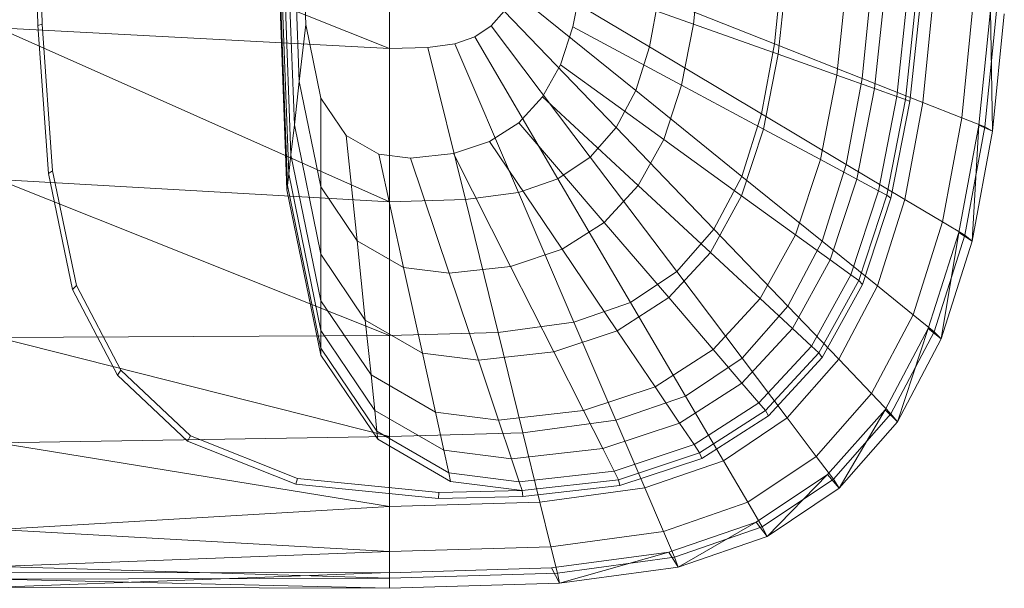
# Model space of a CAD drawing. Header units: metres. Extents: x 397.7 to 427.5, y 12.7 to 28.4.
# Tile 19 of 65: x 404.473 to 404.731, y 26.354 to 26.503. Entities that reach past the tile are written whole.
import ezdxf

# ---------------------------------------------------------------- set-up
doc = ezdxf.new("R2010")
doc.units = ezdxf.units.M
doc.layers.add('02_MOBILIARIO', color=7, linetype='Continuous', lineweight=18)
doc.layers.add('A-DETL-____-MBND', color=7, linetype='Continuous', lineweight=18)

# ---------------------------------------------------------------- blocks, each defined once
blk = doc.blocks.new('Family - Rentamans P3-156598-06_CLI_AIRE_P3')
at = {"layer": 'A-DETL-____-MBND', "color": 253, "true_color": 0xaaaaaa}
for p, q in [((0, 0.18276), (0.10273, 0.14157)), ((0.01046, 0.14766), (0.00965, 0.18276)), ((0.01159, 0.14801), (0.01079, 0.18276)), ((0.07584, 0.10456), (0.07287, 0.18276)), ((0.07598, 0.10571), (0.07304, 0.18276)), ((0.07689, 0.11374), (0.07426, 0.18276)), ((0.07778, 0.12158), (0.07545, 0.18276)), ((0.07907, 0.13292), (0.07717, 0.18276)), ((0.08078, 0.14793), (0.07945, 0.18276)), ((0.10273, 0.18276), (0.10273, 0.14157)), ((0.07631, 0.10869), (0.074, 0.1695)), ((0.18425, 0.16511), (0.18245, 0.148)), ((0.17092, 0.14201), (0.13724, 0.16214)), ((0.2057, 0.16248), (0.20373, 0.14283)), ((0.20689, 0.1611), (0.20468, 0.14009)), ((0.15302, 0.15847), (0.15084, 0.14729)), ((0.18245, 0.148), (0.15302, 0.15847)), ((0.22254, 0.15832), (0.22004, 0.13463)), ((0.2267, 0.13374), (0.22913, 0.15787)), ((0.16731, 0.13056), (0.13541, 0.15634)), ((0.23263, 0.15653), (0.22995, 0.13111)), ((0.23859, 0.15548), (0.2358, 0.12902)), ((0.24088, 0.15507), (0.23806, 0.12822)), ((0.1733, 0.15486), (0.17092, 0.14201)), ((0.20373, 0.14283), (0.1733, 0.15486)), ((0.24205, 0.15479), (0.23919, 0.12768)), ((0.24258, 0.12746), (0.24532, 0.15469)), ((0.25282, 0.12342), (0.25575, 0.15263)), ((0.13282, 0.15143), (0.12937, 0.14751)), ((0.16218, 0.12086), (0.13282, 0.15143)), ((0.2573, 0.1215), (0.26035, 0.15166)), ((0.25887, 0.12102), (0.26192, 0.15141)), ((0.26089, 0.11987), (0.26035, 0.15166)), ((0.26089, 0.11987), (0.26398, 0.15065)), ((0.01159, 0.14801), (0.01046, 0.14766)), ((0.01327, 0.10879), (0.01046, 0.14766)), ((0.01437, 0.10952), (0.01159, 0.14801)), ((0.08078, 0.14793), (0.07907, 0.13292)), ((0.08473, 0.12861), (0.08078, 0.14793)), ((0.12937, 0.14751), (0.12509, 0.14464)), ((0.15537, 0.1131), (0.12937, 0.14751)), ((0.15084, 0.14729), (0.14756, 0.13732)), ((0.17934, 0.13201), (0.15084, 0.14729)), ((0.18245, 0.148), (0.17934, 0.13201)), ((0.20468, 0.14009), (0.18245, 0.148)), ((0.10273, 0.14157), (0, 0.14702)), ((0, 0.14702), (0.10273, 0.10137)), ((0.12509, 0.14464), (0.11983, 0.14281)), ((0.14692, 0.10743), (0.12509, 0.14464)), ((0.11983, 0.14281), (0.11281, 0.14187)), ((0.11983, 0.14281), (0.13653, 0.10383)), ((0.20373, 0.14283), (0.20031, 0.12445)), ((0.2267, 0.13374), (0.20373, 0.14283)), ((0.10273, 0.14157), (0.11281, 0.14187)), ((0.10273, 0.14157), (0.10273, 0.10137)), ((0.11281, 0.14187), (0.12264, 0.10196)), ((0.17092, 0.14201), (0.16731, 0.13056)), ((0.20031, 0.12445), (0.17092, 0.14201)), ((0.20468, 0.14009), (0.20086, 0.12046)), ((0.22004, 0.13463), (0.20468, 0.14009)), ((0.14756, 0.13732), (0.14288, 0.12888)), ((0.17464, 0.11773), (0.14756, 0.13732)), ((0.22004, 0.13463), (0.21574, 0.11248)), ((0.22995, 0.13111), (0.22004, 0.13463)), ((0.07907, 0.13292), (0.07778, 0.12158)), ((0.08473, 0.10527), (0.07907, 0.13292)), ((0.17934, 0.13201), (0.17464, 0.11773)), ((0.20086, 0.12046), (0.17934, 0.13201)), ((0.22251, 0.11118), (0.2267, 0.13374)), ((0.24258, 0.12746), (0.2267, 0.13374)), ((0.16731, 0.13056), (0.16218, 0.12086)), ((0.19515, 0.10805), (0.16731, 0.13056)), ((0.22995, 0.13111), (0.22533, 0.10733)), ((0.22995, 0.13111), (0.2358, 0.12902)), ((0.09137, 0.11877), (0.08473, 0.12861)), ((0.08473, 0.12861), (0.08473, 0.10527)), ((0.14288, 0.12888), (0.13667, 0.12213)), ((0.16795, 0.10565), (0.14288, 0.12888)), ((0.2358, 0.12902), (0.23099, 0.1043)), ((0.23806, 0.12822), (0.23317, 0.10312)), ((0.23919, 0.12768), (0.23426, 0.10233)), ((0.2358, 0.12902), (0.23806, 0.12822)), ((0.23785, 0.10202), (0.24258, 0.12746)), ((0.23806, 0.12822), (0.23919, 0.12768)), ((0.25282, 0.12342), (0.24258, 0.12746)), ((0.20031, 0.12445), (0.19515, 0.10805)), ((0.22251, 0.11118), (0.20031, 0.12445)), ((0.07778, 0.12158), (0.07689, 0.11374)), ((0.08473, 0.08764), (0.07778, 0.12158)), ((0.13667, 0.12213), (0.12897, 0.11719)), ((0.13667, 0.12213), (0.15906, 0.09599)), ((0.24775, 0.09611), (0.25282, 0.12342)), ((0.25202, 0.0933), (0.2573, 0.1215)), ((0.25887, 0.12102), (0.25282, 0.12342)), ((0.25554, 0.09109), (0.2573, 0.1215)), ((0.2573, 0.1215), (0.26089, 0.11987)), ((0.16218, 0.12086), (0.15537, 0.1131)), ((0.18781, 0.09417), (0.16218, 0.12086)), ((0.20086, 0.12046), (0.19509, 0.10294)), ((0.21574, 0.11248), (0.20086, 0.12046)), ((0.25359, 0.09261), (0.25887, 0.12102)), ((0.25554, 0.09109), (0.26089, 0.11987)), ((0.26089, 0.11987), (0.25887, 0.12102)), ((0.09989, 0.11385), (0.09137, 0.11877)), ((0.09137, 0.11877), (0.09423, 0.09119)), ((0.12897, 0.11719), (0.1195, 0.11406)), ((0.12897, 0.11719), (0.14804, 0.08893)), ((0.17464, 0.11773), (0.16795, 0.10565)), ((0.19509, 0.10294), (0.17464, 0.11773)), ((0.07689, 0.11374), (0.07631, 0.10869)), ((0.08473, 0.07545), (0.07689, 0.11374)), ((0.10826, 0.11279), (0.09989, 0.11385)), ((0.09989, 0.11385), (0.10642, 0.08414)), ((0.1195, 0.11406), (0.10826, 0.11279)), ((0.1195, 0.11406), (0.13449, 0.08444)), ((0.10826, 0.11279), (0.1184, 0.08263)), ((0.15536, 0.1131), (0.14692, 0.10743)), ((0.17806, 0.08308), (0.15536, 0.1131)), ((0.21574, 0.11248), (0.20923, 0.09272)), ((0.22533, 0.10733), (0.21574, 0.11248)), ((0.21618, 0.09106), (0.22251, 0.11118)), ((0.23785, 0.10202), (0.22251, 0.11118)), ((0.01437, 0.10952), (0.01327, 0.10879)), ((0.01958, 0.07835), (0.01327, 0.10879)), ((0.02062, 0.07939), (0.01437, 0.10952)), ((0.07631, 0.10869), (0.07598, 0.1057)), ((0.08473, 0.0676), (0.07631, 0.10869)), ((0.10273, 0.10137), (0, 0.10722)), ((0, 0.10722), (0.10273, 0.06628)), ((0.14692, 0.10743), (0.13653, 0.10383)), ((0.14692, 0.10743), (0.16597, 0.07496)), ((0.19515, 0.10805), (0.18781, 0.09417)), ((0.21618, 0.09106), (0.19515, 0.10805)), ((0.22533, 0.10733), (0.21834, 0.08613)), ((0.23099, 0.1043), (0.22533, 0.10733)), ((0.07598, 0.10571), (0.07584, 0.10456)), ((0.08473, 0.06117), (0.07584, 0.10456)), ((0.08473, 0.06296), (0.07598, 0.1057)), ((0.09423, 0.09119), (0.08473, 0.10527)), ((0.08473, 0.10527), (0.08473, 0.08764)), ((0.13653, 0.10383), (0.12264, 0.10196)), ((0.13653, 0.10383), (0.1511, 0.06981)), ((0.16795, 0.10565), (0.15906, 0.09599)), ((0.18688, 0.08811), (0.16795, 0.10565)), ((0.23099, 0.1043), (0.22372, 0.08223)), ((0.23099, 0.10429), (0.23317, 0.10312)), ((0.12264, 0.10196), (0.10273, 0.10137)), ((0.10273, 0.10137), (0.10273, 0.06628)), ((0.12264, 0.10196), (0.13123, 0.06713)), ((0.19509, 0.10294), (0.18688, 0.08811)), ((0.20923, 0.09272), (0.19509, 0.10294)), ((0.23317, 0.10312), (0.2258, 0.08073)), ((0.23426, 0.10233), (0.22681, 0.07971)), ((0.23071, 0.07931), (0.23785, 0.10202)), ((0.23317, 0.10312), (0.23426, 0.10233)), ((0.24775, 0.09611), (0.23785, 0.10202)), ((0.15906, 0.09599), (0.14804, 0.08893)), ((0.15906, 0.09599), (0.17596, 0.07625)), ((0.24008, 0.07174), (0.24775, 0.09611)), ((0.25359, 0.09261), (0.24775, 0.09611)), ((0.18781, 0.09417), (0.17806, 0.08308)), ((0.20717, 0.07402), (0.18781, 0.09417)), ((0.24405, 0.06815), (0.25202, 0.0933)), ((0.24746, 0.06542), (0.25202, 0.0933)), ((0.25202, 0.0933), (0.25554, 0.09109)), ((0.10642, 0.08414), (0.09423, 0.09119)), ((0.09423, 0.09119), (0.09638, 0.07036)), ((0.20923, 0.09272), (0.19996, 0.07599)), ((0.20717, 0.07402), (0.21618, 0.09106)), ((0.21834, 0.08613), (0.20923, 0.09272)), ((0.23071, 0.07931), (0.21618, 0.09106)), ((0.24562, 0.06727), (0.25359, 0.09261)), ((0.24746, 0.06542), (0.25554, 0.09109)), ((0.25554, 0.09109), (0.25359, 0.09261)), ((0.14804, 0.08893), (0.13449, 0.08444)), ((0.14804, 0.08893), (0.16244, 0.06758)), ((0.18688, 0.08811), (0.17596, 0.07625)), ((0.19996, 0.07599), (0.18688, 0.08811)), ((0.09638, 0.07036), (0.08473, 0.08764)), ((0.08473, 0.08764), (0.08473, 0.07545)), ((0.21834, 0.08613), (0.20839, 0.06817)), ((0.22372, 0.08223), (0.21834, 0.08613)), ((0.1184, 0.08263), (0.10642, 0.08414)), ((0.10642, 0.08414), (0.11135, 0.0617)), ((0.13449, 0.08444), (0.1184, 0.08263)), ((0.13449, 0.08444), (0.14581, 0.06207)), ((0.17806, 0.08308), (0.16597, 0.07496)), ((0.19519, 0.0604), (0.17806, 0.08308)), ((0.1184, 0.08263), (0.12606, 0.05985)), ((0.22372, 0.08223), (0.21338, 0.06355)), ((0.2258, 0.08073), (0.2153, 0.06177)), ((0.2258, 0.08073), (0.22372, 0.08223)), ((0.2258, 0.08073), (0.22681, 0.07971)), ((0.02062, 0.07939), (0.01958, 0.07835)), ((0.03136, 0.05592), (0.01958, 0.07835)), ((0.03228, 0.05718), (0.02062, 0.07939)), ((0.22681, 0.07971), (0.21621, 0.06056)), ((0.22054, 0.06009), (0.23071, 0.07931)), ((0.24008, 0.07174), (0.23071, 0.07931)), ((0.09788, 0.05596), (0.08473, 0.07545)), ((0.08473, 0.07545), (0.08473, 0.0676)), ((0.16597, 0.07496), (0.1511, 0.06981)), ((0.17596, 0.07625), (0.16244, 0.06758)), ((0.16597, 0.07496), (0.18036, 0.05043)), ((0.17596, 0.07625), (0.18765, 0.06261)), ((0.19996, 0.07599), (0.18765, 0.06261)), ((0.20839, 0.06817), (0.19996, 0.07599)), ((0.19519, 0.0604), (0.20717, 0.07402)), ((0.22054, 0.06009), (0.20717, 0.07402)), ((0.11135, 0.0617), (0.09638, 0.07036)), ((0.09638, 0.07036), (0.09788, 0.05596)), ((0.1511, 0.06981), (0.13123, 0.06713)), ((0.1511, 0.06981), (0.1621, 0.04411)), ((0.22917, 0.05111), (0.24008, 0.07174)), ((0.24562, 0.06727), (0.24008, 0.07174)), ((0.08473, 0.06296), (0.08473, 0.0676)), ((0.09884, 0.04668), (0.08473, 0.0676)), ((0.16244, 0.06758), (0.14581, 0.06207)), ((0.16244, 0.06758), (0.17239, 0.05283)), ((0.20839, 0.06817), (0.19518, 0.05382)), ((0.21338, 0.06355), (0.20839, 0.06817)), ((0.2327, 0.04685), (0.24405, 0.06815)), ((0.23426, 0.04581), (0.24562, 0.06727)), ((0.23596, 0.04368), (0.24405, 0.06815)), ((0.24405, 0.06815), (0.24746, 0.06542)), ((0.24562, 0.06727), (0.24746, 0.06542)), ((0.10273, 0.06628), (0, 0.06579)), ((0, 0.06579), (0.10273, 0.03978)), ((0.13123, 0.06713), (0.10273, 0.06628)), ((0.10273, 0.06628), (0.10273, 0.03978)), ((0.13123, 0.06713), (0.13772, 0.04082)), ((0.23596, 0.04368), (0.24746, 0.06542)), ((0.08473, 0.06117), (0.08473, 0.06296)), ((0.09941, 0.0412), (0.08473, 0.06296)), ((0.14581, 0.06207), (0.12606, 0.05985)), ((0.14581, 0.06207), (0.15363, 0.04662)), ((0.18765, 0.06261), (0.17239, 0.05283)), ((0.18765, 0.06261), (0.19518, 0.05382)), ((0.21338, 0.06355), (0.19963, 0.04862)), ((0.2153, 0.06177), (0.21338, 0.06355)), ((0.09963, 0.03908), (0.08473, 0.06117)), ((0.12606, 0.05985), (0.11135, 0.0617)), ((0.11135, 0.0617), (0.11476, 0.0462)), ((0.12606, 0.05985), (0.13135, 0.04411)), ((0.18036, 0.05043), (0.19519, 0.0604)), ((0.20704, 0.04473), (0.19519, 0.0604)), ((0.2153, 0.06177), (0.20135, 0.04662)), ((0.21621, 0.06056), (0.20212, 0.04526)), ((0.20704, 0.04473), (0.22054, 0.06009)), ((0.21621, 0.06056), (0.2153, 0.06177)), ((0.22917, 0.05111), (0.22054, 0.06009)), ((0.03228, 0.05718), (0.03136, 0.05592)), ((0.05051, 0.04004), (0.03228, 0.05718)), ((0.04977, 0.03861), (0.03136, 0.05592)), ((0.11476, 0.0462), (0.09788, 0.05596)), ((0.09788, 0.05596), (0.09884, 0.04668)), ((0.17239, 0.05283), (0.15363, 0.04662)), ((0.17239, 0.05283), (0.17881, 0.04332)), ((0.19518, 0.05382), (0.17881, 0.04332)), ((0.19518, 0.05382), (0.19963, 0.04862)), ((0.18036, 0.05043), (0.1621, 0.04411)), ((0.18036, 0.05043), (0.1903, 0.03348)), ((0.21467, 0.03462), (0.22917, 0.05111)), ((0.22917, 0.05111), (0.23426, 0.04581)), ((0.11696, 0.0362), (0.09884, 0.04668)), ((0.09884, 0.04668), (0.09941, 0.0412)), ((0.15363, 0.04662), (0.13135, 0.04411)), ((0.15363, 0.04662), (0.15867, 0.03665)), ((0.19963, 0.04862), (0.1826, 0.0377)), ((0.20135, 0.04662), (0.18406, 0.03553)), ((0.19963, 0.04862), (0.20135, 0.04662)), ((0.20135, 0.04662), (0.20212, 0.04526)), ((0.21762, 0.02983), (0.2327, 0.04685)), ((0.22069, 0.0263), (0.2327, 0.04685)), ((0.2327, 0.04685), (0.23596, 0.04368)), ((0.13135, 0.04411), (0.11476, 0.0462)), ((0.11476, 0.0462), (0.11696, 0.0362)), ((0.13135, 0.04411), (0.13476, 0.03396)), ((0.1621, 0.04411), (0.13772, 0.04082)), ((0.1621, 0.04411), (0.16971, 0.02635)), ((0.20212, 0.04526), (0.18466, 0.03406)), ((0.1903, 0.03348), (0.20704, 0.04473)), ((0.20704, 0.04473), (0.21467, 0.03462)), ((0.21918, 0.02865), (0.23426, 0.04581)), ((0.23426, 0.04581), (0.23596, 0.04368)), ((0.17881, 0.04332), (0.15867, 0.03665)), ((0.17881, 0.04332), (0.1826, 0.0377)), ((0.22069, 0.0263), (0.23596, 0.04368)), ((0.10273, 0.03978), (0, 0.03818)), ((0.05051, 0.04004), (0.04977, 0.03861)), ((0.07861, 0.02883), (0.05051, 0.04004)), ((0.11825, 0.0303), (0.09941, 0.0412)), ((0.09941, 0.0412), (0.09963, 0.03908)), ((0.11875, 0.02802), (0.09963, 0.03908)), ((0.13772, 0.04082), (0.10273, 0.03978)), ((0.10273, 0.03978), (0.10273, 0.02147)), ((0.13772, 0.04082), (0.1422, 0.02264)), ((0, 0.03818), (0.10273, 0.02147)), ((0.07816, 0.02729), (0.04977, 0.03861)), ((0.13476, 0.03396), (0.11696, 0.0362)), ((0.11696, 0.0362), (0.11825, 0.0303)), ((0.15867, 0.03665), (0.13476, 0.03396)), ((0.15867, 0.03665), (0.16165, 0.03076)), ((0.1826, 0.0377), (0.16165, 0.03076)), ((0.1826, 0.0377), (0.18406, 0.03553)), ((0.13476, 0.03396), (0.13678, 0.02796)), ((0.18406, 0.03553), (0.1628, 0.0285)), ((0.18466, 0.03406), (0.16318, 0.02695)), ((0.18406, 0.03553), (0.18466, 0.03406)), ((0.19671, 0.02256), (0.21467, 0.03462)), ((0.21467, 0.03462), (0.21918, 0.02865)), ((0.16971, 0.02635), (0.1903, 0.03348)), ((0.1903, 0.03348), (0.19671, 0.02256)), ((0.07861, 0.02883), (0.07816, 0.02729)), ((0.11566, 0.02511), (0.07861, 0.02883)), ((0.13678, 0.02796), (0.11825, 0.0303)), ((0.11825, 0.0303), (0.11875, 0.02802)), ((0.16165, 0.03076), (0.13678, 0.02796)), ((0.1628, 0.0285), (0.13755, 0.02565)), ((0.16165, 0.03076), (0.1628, 0.0285)), ((0.1628, 0.0285), (0.16318, 0.02695)), ((0.19894, 0.01737), (0.21762, 0.02983)), ((0.2005, 0.0161), (0.21918, 0.02865)), ((0.20176, 0.01359), (0.21762, 0.02983)), ((0.21762, 0.02983), (0.22069, 0.0263)), ((0.21918, 0.02865), (0.22069, 0.0263)), ((0.11557, 0.02353), (0.07816, 0.02729)), ((0.13755, 0.02565), (0.11875, 0.02802)), ((0.13678, 0.02796), (0.13755, 0.02565)), ((0.16318, 0.02695), (0.13769, 0.02408)), ((0.16971, 0.02635), (0.1422, 0.02264)), ((0.16971, 0.02635), (0.17461, 0.0149)), ((0.20176, 0.01359), (0.22069, 0.0263)), ((0.11566, 0.02511), (0.11557, 0.02353)), ((0.13769, 0.02408), (0.11557, 0.02353)), ((0.13755, 0.02565), (0.11566, 0.02511)), ((0.13755, 0.02565), (0.13769, 0.02408)), ((0.10273, 0.02147), (0, 0.01543)), ((0.1422, 0.02264), (0.10273, 0.02147)), ((0.10273, 0.02147), (0.10273, 0.00966)), ((0.1422, 0.02264), (0.14508, 0.01092)), ((0.17461, 0.0149), (0.19671, 0.02256)), ((0.19671, 0.02256), (0.2005, 0.0161)), ((0.17596, 0.00947), (0.19894, 0.01737)), ((0.17751, 0.00814), (0.2005, 0.0161)), ((0.17848, 0.00552), (0.19894, 0.01737)), ((0.19894, 0.01737), (0.20176, 0.01359)), ((0.2005, 0.0161), (0.20176, 0.01359)), ((0, 0.01543), (0.10273, 0.00966)), ((0.14508, 0.01092), (0.17461, 0.0149)), ((0.17461, 0.0149), (0.17751, 0.00814)), ((0.17848, 0.00552), (0.20176, 0.01359)), ((0.14508, 0.01092), (0.10273, 0.00966)), ((0.14508, 0.01092), (0.14679, 0.004)), ((0.10273, 0.00966), (0, 0.00569)), ((0.10273, 0.00966), (0.10273, 0.00269)), ((0.14525, 0.00536), (0.17596, 0.00947)), ((0.14679, 0.004), (0.17751, 0.00814)), ((0.14736, 0.00133), (0.17596, 0.00947)), ((0.17596, 0.00947), (0.17848, 0.00552)), ((0.17751, 0.00814), (0.17848, 0.00552)), ((0, 0.00569), (0.10273, 0.00269)), ((0.10273, 0.0041), (0.14525, 0.00536)), ((0.14736, 0.00133), (0.14525, 0.00536)), ((0.14736, 0.00133), (0.17848, 0.00552)), ((0, 0.00406), (0.10273, 0.00411)), ((0, 0.00026), (0.10273, 0.00411)), ((0.10273, 0.00269), (0, 0.00244)), ((0.10273, 0.0041), (0.10273, 0)), ((0.10273, 0.00269), (0.14679, 0.004)), ((0.10273, 0.00269), (0.10273, 0)), ((0.14679, 0.004), (0.14736, 0.00133)), ((0, 0.00244), (0.10273, 0)), ((0, 0.00026), (0.10273, 0)), ((0.10273, 0), (0.14736, 0.00133))]:
    blk.add_line(p, q, dxfattribs=at)
blk = doc.blocks.new('LONDR55-XX_ZZ-ARQ-CAA-M3D-Londres55_ifc-1-06_CLI_AIRE_P3')
at = {"layer": '02_MOBILIARIO', "color": 253, "lineweight": 18, "true_color": 0xaaaaaa}
blk.add_blockref('Family - Rentamans P3-156598-06_CLI_AIRE_P3', (404.46677, 26.35405), dxfattribs=at)

msp = doc.modelspace()

# ---------------------------------------------------------------- block references
at = {"lineweight": 5}
msp.add_blockref('LONDR55-XX_ZZ-ARQ-CAA-M3D-Londres55_ifc-1-06_CLI_AIRE_P3', (0, 0), dxfattribs=at)

doc.saveas('drawing.dxf')
